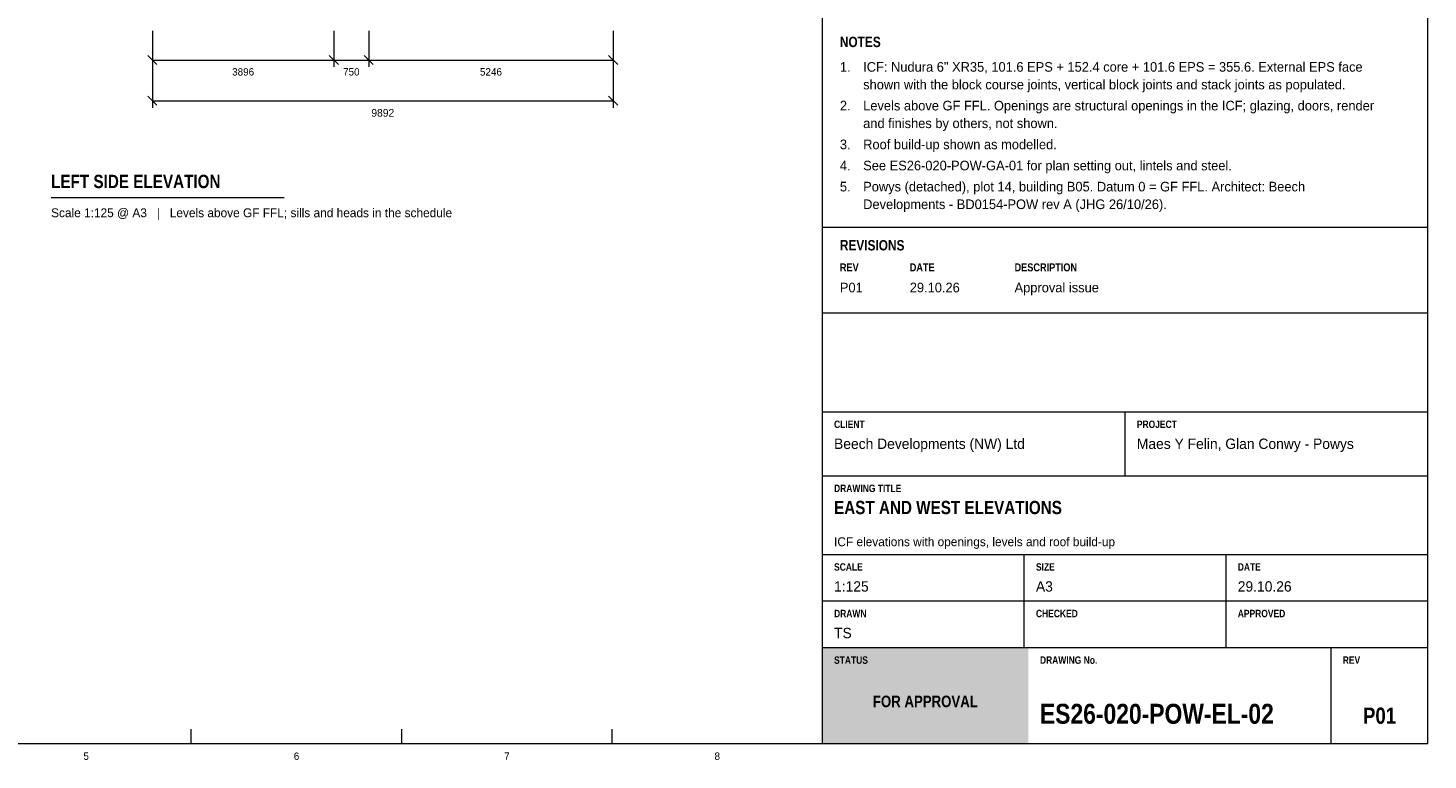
# Model space of a CAD drawing. Header units: millimetres. Extents: x 17 to 413, y 4 to 292.
# Tile 15 of 30: x 173 to 413, y 4 to 130. Entities that reach past the tile are written whole.
import ezdxf
from ezdxf.enums import TextEntityAlignment as Align

# ---------------------------------------------------------------- set-up
doc = ezdxf.new("R2010")
doc.units = ezdxf.units.MM
for name, color, linetype in [('FILL-TEAL', 7, 'Continuous'), ('LINE-INK', 7, 'Continuous'), ('TEXT-EPS', 7, 'Continuous'), ('TEXT-INK', 7, 'Continuous'), ('TEXT-STEEL_GREY', 7, 'Continuous'), ('TEXT-WHITE', 7, 'Continuous')]:
    doc.layers.add(name, color=color, linetype=linetype)
doc.styles.add('OpenSansCondensed-Bold', font='OpenSansCondensed-Bold.ttf')

msp = doc.modelspace()

# ---------------------------------------------------------------- hatches: boundary and pattern name
at = {"layer": 'FILL-TEAL', "true_color": 0x009e85}
h = msp.add_hatch(color=124, dxfattribs=at)
h.dxf.hatch_style = 1
h.paths.add_polyline_path([(309.01, 7), (344.37, 7), (344.37, 23.5), (309.01, 23.5)])

# ---------------------------------------------------------------- linework, layer by layer
at = {"layer": 'LINE-INK', "lineweight": 5}
for p, q in [((309, 7), (309, 290)), ((193.93, 129.4), (193.93, 123.2)), ((193.93, 129.4), (193.93, 116.2)), ((225.1, 129.4), (225.1, 123.2)), ((231.1, 129.4), (231.1, 123.2)), ((273.07, 129.4), (273.07, 123.2)), ((273.07, 129.4), (273.07, 116.2)), ((193.15, 125.18), (194.71, 123.62)), ((224.32, 125.18), (225.88, 123.62)), ((230.32, 125.18), (231.88, 123.62)), ((272.29, 125.18), (273.85, 123.62)), ((193.93, 124.4), (273.07, 124.4)), ((193.15, 118.18), (194.71, 116.62)), ((272.29, 118.18), (273.85, 116.62)), ((193.93, 117.4), (273.07, 117.4)), ((176.54, 100.8), (216.54, 100.8)), ((309, 95.7), (413, 95.7)), ((309, 81), (413, 81)), ((309, 64), (413, 64)), ((361, 53), (361, 64)), ((309, 53), (413, 53)), ((309, 39.5), (413, 39.5)), ((343.67, 31.5), (343.67, 39.5)), ((378.33, 31.5), (378.33, 39.5)), ((309, 31.5), (413, 31.5)), ((343.67, 23.5), (343.67, 31.5)), ((378.33, 23.5), (378.33, 31.5)), ((309, 23.5), (413, 23.5)), ((396.36, 7), (396.36, 23.5)), ((200.62, 7), (200.62, 9.5)), ((236.75, 7), (236.75, 9.5)), ((272.88, 7), (272.88, 9.5))]:
    msp.add_line(p, q, dxfattribs=at)
msp.add_lwpolyline([(20, 7), (413, 7), (413, 290), (20, 290)], close=True, dxfattribs=at)

# ---------------------------------------------------------------- texts
at = {"layer": 'TEXT-EPS', "style": 'OpenSansCondensed-Bold'}
msp.add_text('STATUS', height=1.27, dxfattribs=at).set_placement((311, 20.7))
at = {"layer": 'TEXT-INK', "style": 'OpenSansCondensed-Bold'}
for s, height, p in [('NOTES', 1.778, (312, 126.62)), ('LEFT SIDE ELEVATION', 2.286, (176.54, 102.4)), ('REVISIONS', 1.778, (312, 91.7)), ('EAST AND WEST ELEVATIONS', 2.286, (311, 46.4)), ('ES26-020-POW-EL-02', 3.429, (346.36, 10.4))]:
    msp.add_text(s, height=height, dxfattribs=at).set_placement(p)
at = {"layer": 'TEXT-INK'}
for s, height, p in [('3896', 1.27, (209.52, 121.73)), ('750', 1.27, (228.1, 121.73)), ('5246', 1.27, (252.08, 121.73)), ('9892', 1.321, (233.5, 114.66))]:
    msp.add_text(s, height=height, dxfattribs=at).set_placement(p, align=Align.CENTER)
for s, height, p in [('1.', 1.651, (312, 122.39)), ('ICF: Nudura 6" XR35, 101.6 EPS + 152.4 core + 101.6 EPS = 355.6. External EPS face', 1.651, (316, 122.39)), ('shown with the block course joints, vertical block joints and stack joints as populated.', 1.651, (316, 119.36)), ('2.', 1.651, (312, 115.74)), ('Levels above GF FFL. Openings are structural openings in the ICF; glazing, doors, render', 1.651, (316, 115.74)), ('and finishes by others, not shown.', 1.651, (316, 112.71)), ('3.', 1.651, (312, 109.08)), ('Roof build-up shown as modelled.', 1.651, (316, 109.08)), ('4.', 1.651, (312, 105.45)), ('See ES26-020-POW-GA-01 for plan setting out, lintels and steel.', 1.651, (316, 105.45)), ('5.', 1.651, (312, 101.83)), ('Powys (detached), plot 14, building B05. Datum 0 = GF FFL. Architect: Beech', 1.651, (316, 101.83)), ('Developments - BD0154-POW rev A (JHG 26/10/26).', 1.651, (316, 98.8)), ('P01', 1.651, (312, 84.5)), ('29.10.26', 1.651, (324, 84.5)), ('Approval issue', 1.651, (342, 84.5)), ('Beech Developments (NW) Ltd', 1.778, (311, 57.6)), ('Maes Y Felin, Glan Conwy - Powys', 1.778, (363, 57.6)), ('1:125', 1.778, (311, 33.1)), ('A3', 1.778, (345.67, 33.1)), ('29.10.26', 1.778, (380.33, 33.1)), ('TS', 1.778, (311, 25.1))]:
    msp.add_text(s, height=height, dxfattribs=at).set_placement(p)
at = {"layer": 'TEXT-INK', "style": 'OpenSansCondensed-Bold'}
msp.add_text('P01', height=2.794, dxfattribs=at).set_placement((404.68, 10.4), align=Align.CENTER)
at = {"layer": 'TEXT-STEEL_GREY'}
for s, p in [('Scale 1:125 @ A3   |   Levels above GF FFL; sills and heads in the schedule', (176.54, 97.4)), ('ICF elevations with openings, levels and roof build-up', (311, 40.9))]:
    msp.add_text(s, height=1.524, dxfattribs=at).set_placement(p)
at = {"layer": 'TEXT-STEEL_GREY', "style": 'OpenSansCondensed-Bold'}
for s, height, p in [('REV', 1.372, (312, 88.1)), ('DATE', 1.372, (324, 88.1)), ('DESCRIPTION', 1.3716, (342, 88.1)), ('CLIENT', 1.27, (311, 61.2)), ('PROJECT', 1.27, (363, 61.2)), ('DRAWING TITLE', 1.27, (311, 50.2)), ('SCALE', 1.27, (311, 36.7)), ('SIZE', 1.27, (345.67, 36.7)), ('DATE', 1.27, (380.33, 36.7)), ('DRAWN', 1.27, (311, 28.7)), ('CHECKED', 1.27, (345.67, 28.7)), ('APPROVED', 1.27, (380.33, 28.7)), ('DRAWING No.', 1.27, (346.36, 20.7)), ('REV', 1.27, (398.36, 20.7))]:
    msp.add_text(s, height=height, dxfattribs=at).set_placement(p)
at = {"layer": 'TEXT-STEEL_GREY'}
for s, p in [('5', (182.56, 4.2)), ('6', (218.69, 4.2)), ('7', (254.81, 4.2)), ('8', (290.94, 4.2))]:
    msp.add_text(s, height=1.27, dxfattribs=at).set_placement(p, align=Align.CENTER)
at = {"layer": 'TEXT-WHITE', "style": 'OpenSansCondensed-Bold'}
msp.add_text('FOR APPROVAL', height=1.9812, dxfattribs=at).set_placement((326.68, 13.25), align=Align.CENTER)

doc.saveas('drawing.dxf')
